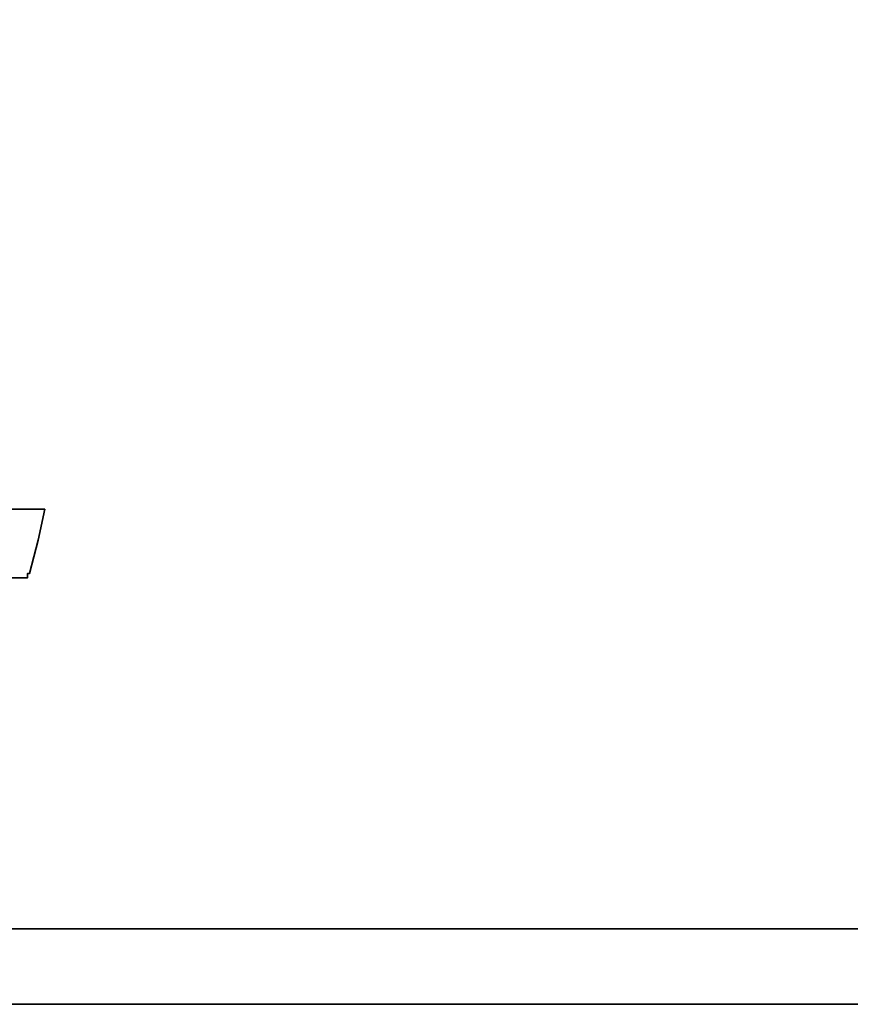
# Model space of a CAD drawing. Header units: millimetres. Extents: x -115 to 753, y -125 to 121.
# Tile 80 of 96: x 480.68 to 482.23, y 3.68 to 5.52. Entities that reach past the tile are written whole.
import ezdxf

# ---------------------------------------------------------------- set-up
doc = ezdxf.new("R2010")
doc.units = ezdxf.units.MM
doc.layers.add('DIM', color=4, linetype='Continuous')
doc.layers.add('layer 1', color=7, linetype='Continuous')

# ---------------------------------------------------------------- blocks, each defined once
blk = doc.blocks.new('TBI MOTION logo(完整正式版)')
at = {"layer": 'layer 1', "color": 22, "lineweight": 35}
for points, knots in [([(-40.59125, -7.943749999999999), (-40.59125, -7.943749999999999), (-40.97375, -7.943749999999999), (-40.97375, -7.943749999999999), (-40.97375, -7.943749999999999), (-40.97375, -7.943749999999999), (-41.38125, -7.943749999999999), (-41.38125, -7.943749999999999), (-41.38125, -7.943749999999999), (-41.38125, -7.943749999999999), (-41.54874999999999, -7.943749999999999), (-41.54874999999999, -7.943749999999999), (-41.54874999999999, -7.943749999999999), (-41.54874999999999, -7.943749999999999), (-41.59875, -7.943749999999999), (-41.59875, -7.943749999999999), (-41.59875, -7.943749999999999), (-41.59875, -7.943749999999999), (-41.88374999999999, -7.943749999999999), (-41.88374999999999, -7.943749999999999), (-41.88374999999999, -7.943749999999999), (-41.88374999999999, -7.943749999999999), (-41.90875, -7.91875), (-41.90875, -7.91875), (-41.90875, -7.91875), (-41.90875, -7.91875), (-42.19875, -7.871249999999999), (-42.19875, -7.871249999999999), (-42.19875, -7.871249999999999), (-42.19875, -7.871249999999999), (-42.43875, -7.82375), (-42.43875, -7.82375), (-42.43875, -7.82375), (-42.43875, -7.82375), (-42.45875, -7.82375), (-42.45875, -7.82375), (-42.45875, -7.82375), (-42.45875, -7.82375), (-42.48624999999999, -7.82375), (-42.48624999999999, -7.82375), (-42.48624999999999, -7.82375), (-42.48624999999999, -7.82375), (-42.67625, -7.723749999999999), (-42.67625, -7.723749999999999), (-42.67625, -7.723749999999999), (-42.67625, -7.723749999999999), (-42.70125, -7.70375), (-42.70125, -7.70375), (-42.70125, -7.70375), (-42.70125, -7.70375), (-42.72375, -7.678749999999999), (-42.72375, -7.678749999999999), (-42.72375, -7.678749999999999), (-42.72375, -7.678749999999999), (-42.86875, -7.488749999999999), (-42.86875, -7.488749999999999), (-42.86875, -7.488749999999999), (-42.86875, -7.488749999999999), (-42.89374999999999, -7.438749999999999), (-42.89374999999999, -7.438749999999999), (-42.89374999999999, -7.438749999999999), (-42.89374999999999, -7.438749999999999), (-42.91875, -7.388749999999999), (-42.91875, -7.388749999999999), (-42.91875, -7.388749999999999), (-42.91875, -7.388749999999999), (-42.93874999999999, -7.12875), (-42.93874999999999, -7.12875), (-42.93874999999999, -7.12875), (-42.93874999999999, -7.12875), (-42.96375, -7.103749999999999), (-42.96375, -7.103749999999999), (-42.96375, -7.103749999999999), (-42.96375, -7.103749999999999), (-42.96375, -7.053749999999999), (-42.96375, -7.053749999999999), (-42.96375, -7.053749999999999), (-42.96375, -7.053749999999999), (-42.96375, -7.00875), (-42.96375, -7.00875), (-42.96375, -7.00875), (-42.96375, -7.00875), (-42.91875, -6.69625), (-42.91875, -6.69625), (-42.91875, -6.69625), (-42.91875, -6.69625), (-42.91875, -6.62375), (-42.91875, -6.62375), (-42.91875, -6.62375), (-42.91875, -6.62375), (-42.91875, -6.59625), (-42.91875, -6.59625), (-42.91875, -6.59625), (-42.91875, -6.59625), (-42.91875, -6.57375), (-42.91875, -6.57375), (-42.91875, -6.57375), (-42.91875, -6.57375), (-42.91875, -6.528749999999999), (-42.91875, -6.528749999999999), (-42.91875, -6.528749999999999), (-42.91875, -6.528749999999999), (-42.89374999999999, -6.50375), (-42.89374999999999, -6.50375), (-42.89374999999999, -6.50375), (-42.89374999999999, -6.50375), (-42.84374999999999, -6.38375), (-42.84374999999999, -6.38375), (-42.84374999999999, -6.38375), (-42.84374999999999, -6.38375), (-42.84374999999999, -6.358749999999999), (-42.84374999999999, -6.358749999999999), (-42.84374999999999, -6.358749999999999), (-42.84374999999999, -6.358749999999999), (-42.74625, -6.143749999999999), (-42.74625, -6.143749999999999), (-42.74625, -6.143749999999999), (-42.74625, -6.143749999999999), (-42.70125, -5.853749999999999), (-42.70125, -5.853749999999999), (-42.70125, -5.853749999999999), (-42.70125, -5.853749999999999), (-42.60374999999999, -5.47125), (-42.60374999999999, -5.47125), (-42.60374999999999, -5.47125), (-42.60374999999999, -5.47125), (-42.60374999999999, -5.44875), (-42.60374999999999, -5.44875), (-42.60374999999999, -5.44875), (-42.60374999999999, -5.44875), (-42.38875, -4.678749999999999), (-42.38875, -4.678749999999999), (-42.38875, -4.678749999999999), (-42.38875, -4.678749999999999), (-42.36375, -4.653749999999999), (-42.36375, -4.653749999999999), (-42.36375, -4.653749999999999), (-42.36375, -4.653749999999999), (-42.12375, -3.69625), (-42.12375, -3.69625), (-42.12375, -3.69625), (-42.12375, -3.69625), (-42.12375, -3.67374), (-42.12375, -3.67374), (-42.12375, -3.67374), (-42.12375, -3.67374), (-41.78875, -2.593739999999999), (-41.78875, -2.593739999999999), (-41.78875, -2.593739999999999), (-41.78875, -2.593739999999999), (-41.18875, -0.19375), (-41.18875, -0.19375), (-41.18875, -0.19375), (-41.18875, -0.19375), (-40.54375, 2.20624), (-40.54375, 2.20624), (-40.54375, 2.20624), (-40.54375, 2.20624), (-40.25374999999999, 3.308749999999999), (-40.25374999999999, 3.308749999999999), (-40.25374999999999, 3.308749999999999), (-40.25374999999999, 3.308749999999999), (-39.98875, 4.27125), (-39.98875, 4.27125), (-39.98875, 4.27125), (-39.98875, 4.27125), (-39.77375, 5.131249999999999), (-39.77375, 5.131249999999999), (-39.77375, 5.131249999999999), (-39.77375, 5.131249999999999), (-39.67875, 5.47125), (-39.67875, 5.47125), (-39.67875, 5.47125), (-39.67875, 5.47125), (-39.60375, 5.756249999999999), (-39.60375, 5.756249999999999), (-39.60375, 5.756249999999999), (-39.60375, 5.756249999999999), (-39.60375, 5.78125), (-39.60375, 5.78125), (-39.60375, 5.78125), (-39.60375, 5.78125), (-39.50875, 5.97125), (-39.50875, 5.97125), (-39.50875, 5.97125), (-39.50875, 5.97125), (-39.50875, 6.138749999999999), (-39.50875, 6.138749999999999), (-39.50875, 6.138749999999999), (-39.50875, 6.138749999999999), (-39.48625, 6.166249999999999), (-39.48625, 6.166249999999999), (-39.48625, 6.166249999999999), (-39.48625, 6.166249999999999), (-39.46125, 6.286249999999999), (-39.46125, 6.286249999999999), (-39.46125, 6.286249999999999), (-39.46125, 6.286249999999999), (-39.46125, 6.426249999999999), (-39.46125, 6.426249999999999), (-39.46125, 6.426249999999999), (-39.46125, 6.426249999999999), (-39.41375, 6.426249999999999), (-39.41375, 6.426249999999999), (-39.41375, 6.426249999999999), (-39.41375, 6.426249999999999), (-39.29375, 6.69125), (-39.29375, 6.69125), (-39.29375, 6.69125), (-39.29375, 6.69125), (-39.26875, 6.741249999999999), (-39.26875, 6.741249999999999), (-39.26875, 6.741249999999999), (-39.26875, 6.741249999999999), (-39.24375, 6.76625), (-39.24375, 6.76625), (-39.24375, 6.76625), (-39.24375, 6.76625), (-38.98375, 7.006239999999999), (-38.98375, 7.006239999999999), (-38.98375, 7.006239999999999), (-38.98375, 7.006239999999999), (-38.95625, 7.026239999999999), (-38.95625, 7.026239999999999), (-38.95625, 7.026239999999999), (-38.95625, 7.026239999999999), (-38.78875, 7.126239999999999), (-38.78875, 7.126239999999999), (-38.78875, 7.126239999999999), (-38.78875, 7.126239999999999), (-38.76375, 7.126239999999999), (-38.76375, 7.126239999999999), (-38.76375, 7.126239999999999), (-38.76375, 7.126239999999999), (-38.74375, 7.126239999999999), (-38.74375, 7.126239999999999), (-38.74375, 7.126239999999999), (-38.74375, 7.126239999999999), (-38.52875, 7.171249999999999), (-38.52875, 7.171249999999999), (-38.52875, 7.171249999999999), (-38.52875, 7.171249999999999), (-38.52875, 7.196239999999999), (-38.52875, 7.196239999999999), (-38.52875, 7.196239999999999), (-38.52875, 7.196239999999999), (-38.50375, 7.196239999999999), (-38.50375, 7.196239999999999), (-38.50375, 7.196239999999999), (-38.50375, 7.196239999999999), (-38.26125, 7.21875), (-38.26125, 7.21875), (-38.26125, 7.21875), (-38.26125, 7.21875), (-38.23875000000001, 7.246239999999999), (-38.23875000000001, 7.246239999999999), (-38.23875000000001, 7.246239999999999), (-38.23875000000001, 7.246239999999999), (-38.21625, 7.246239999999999), (-38.21625, 7.246239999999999), (-38.21625, 7.246239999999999), (-38.21625, 7.246239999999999), (-38.18875, 7.246239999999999), (-38.18875, 7.246239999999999), (-38.18875, 7.246239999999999), (-38.18875, 7.246239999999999), (-37.90375, 7.246239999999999), (-37.90375, 7.246239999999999), (-37.90375, 7.246239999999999), (-37.90375, 7.246239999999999), (-37.85375, 7.246239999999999), (-37.85375, 7.246239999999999), (-37.85375, 7.246239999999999), (-37.85375, 7.246239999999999), (-37.75875, 7.246239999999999), (-37.75875, 7.246239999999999), (-37.75875, 7.246239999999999), (-37.75875, 7.246239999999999), (-37.42375, 7.246239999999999), (-37.42375, 7.246239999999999), (-37.42375, 7.246239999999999), (-37.42375, 7.246239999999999), (-37.08875, 7.246239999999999), (-37.08875, 7.246239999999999), (-37.08875, 7.246239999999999), (-37.08875, 7.246239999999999), (-37.06375, 7.246239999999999), (-37.06375, 7.246239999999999), (-37.06375, 7.246239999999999), (-37.06375, 7.246239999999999), (-37.06375, 7.266239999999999), (-37.06375, 7.266239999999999), (-37.06375, 7.266239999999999), (-37.06375, 7.266239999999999), (-37.03875, 7.291249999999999), (-37.03875, 7.291249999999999), (-37.03875, 7.291249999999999), (-37.03875, 7.291249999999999), (-37.03875, 7.31625), (-37.03875, 7.31625), (-37.03875, 7.31625), (-37.03875, 7.31625), (-36.94125, 7.676249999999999), (-36.94125, 7.676249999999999), (-36.94125, 7.676249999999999), (-36.94125, 7.676249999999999), (-36.86875, 7.98625), (-36.86875, 7.98625), (-36.86875, 7.98625), (-36.86875, 7.98625), (-36.98875000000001, 7.98625), (-36.98875000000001, 7.98625), (-36.98875000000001, 7.98625), (-36.98875000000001, 7.98625), (-37.42375, 7.98625), (-37.42375, 7.98625), (-37.42375, 7.98625), (-37.42375, 7.98625), (-37.94875, 7.98625), (-37.94875, 7.98625), (-37.94875, 7.98625), (-37.94875, 7.98625), (-38.57375, 7.98625), (-38.57375, 7.98625), (-38.57375, 7.98625), (-38.57375, 7.98625), (-39.29375, 7.98625), (-39.29375, 7.98625), (-39.29375, 7.98625), (-39.29375, 7.98625), (-40.82875, 7.98625), (-40.82875, 7.98625), (-40.82875, 7.98625), (-40.82875, 7.98625), (-42.36375, 7.98625), (-42.36375, 7.98625), (-42.36375, 7.98625), (-42.36375, 7.98625), (-43.08375, 7.98625), (-43.08375, 7.98625), (-43.08375, 7.98625), (-43.08375, 7.98625), (-43.70875, 7.98625), (-43.70875, 7.98625), (-43.70875, 7.98625), (-43.70875, 7.98625), (-44.23375, 7.98625), (-44.23375, 7.98625), (-44.23375, 7.98625), (-44.23375, 7.98625), (-44.66875, 7.98625), (-44.66875, 7.98625), (-44.66875, 7.98625), (-44.66875, 7.98625), (-44.88375, 7.98625), (-44.88375, 7.98625), (-44.88375, 7.98625), (-44.88375, 7.98625), (-44.90874999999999, 7.94125), (-44.90874999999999, 7.94125), (-44.90874999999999, 7.94125), (-44.90874999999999, 7.94125), (-44.90874999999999, 7.916249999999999), (-44.90874999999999, 7.916249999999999), (-44.90874999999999, 7.916249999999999), (-44.90874999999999, 7.916249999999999), (-45.00375, 7.55625), (-45.00375, 7.55625), (-45.00375, 7.55625), (-45.00375, 7.55625), (-45.05374999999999, 7.246239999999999), (-45.05374999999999, 7.246239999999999), (-45.05374999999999, 7.246239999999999), (-45.05374999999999, 7.246239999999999), (-44.61875, 7.246239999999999), (-44.61875, 7.246239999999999), (-44.61875, 7.246239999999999), (-44.61875, 7.246239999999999), (-44.11375, 7.246239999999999), (-44.11375, 7.246239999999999), (-44.11375, 7.246239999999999), (-44.11375, 7.246239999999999), (-43.99375, 7.246239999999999), (-43.99375, 7.246239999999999), (-43.99375, 7.246239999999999), (-43.99375, 7.246239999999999), (-43.94625, 7.246239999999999), (-43.94625, 7.246239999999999), (-43.94625, 7.246239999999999), (-43.94625, 7.246239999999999), (-43.92374, 7.246239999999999), (-43.92374, 7.246239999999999), (-43.92374, 7.246239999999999), (-43.92374, 7.246239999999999), (-43.65874999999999, 7.246239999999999), (-43.65874999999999, 7.246239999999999), (-43.65874999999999, 7.246239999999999), (-43.65874999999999, 7.246239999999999), (-43.63875, 7.21875), (-43.63875, 7.21875), (-43.63875, 7.21875), (-43.63875, 7.21875), (-43.46874999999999, 7.196239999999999), (-43.46874999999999, 7.196239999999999), (-43.46874999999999, 7.196239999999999), (-43.46874999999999, 7.196239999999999), (-43.39875, 7.196239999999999), (-43.39875, 7.196239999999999), (-43.39875, 7.196239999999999), (-43.39875, 7.196239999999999), (-43.37125, 7.171249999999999), (-43.37125, 7.171249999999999), (-43.37125, 7.171249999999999), (-43.37125, 7.171249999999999), (-43.34875, 7.171249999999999), (-43.34875, 7.171249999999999), (-43.34875, 7.171249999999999), (-43.34875, 7.171249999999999), (-43.20375, 7.126239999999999), (-43.20375, 7.126239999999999), (-43.20375, 7.126239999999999), (-43.20375, 7.126239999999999), (-43.05875, 7.076239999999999), (-43.05875, 7.076239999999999), (-43.05875, 7.076239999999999), (-43.05875, 7.076239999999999), (-43.01375, 7.076239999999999), (-43.01375, 7.076239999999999), (-43.01375, 7.076239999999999), (-43.01375, 7.076239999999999), (-42.98875, 7.026239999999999), (-42.98875, 7.026239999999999), (-42.98875, 7.026239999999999), (-42.98875, 7.026239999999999), (-42.79874999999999, 6.86125), (-42.79874999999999, 6.86125), (-42.79874999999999, 6.86125), (-42.79874999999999, 6.86125), (-42.77375, 6.81125), (-42.77375, 6.81125), (-42.77375, 6.81125), (-42.77375, 6.81125), (-42.74625, 6.76625), (-42.74625, 6.76625), (-42.74625, 6.76625), (-42.74625, 6.76625), (-42.72375, 6.47625), (-42.72375, 6.47625), (-42.72375, 6.47625), (-42.72375, 6.47625), (-42.70125, 6.45124), (-42.70125, 6.45124), (-42.70125, 6.45124), (-42.70125, 6.45124), (-42.70125, 6.426249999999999), (-42.70125, 6.426249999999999), (-42.70125, 6.426249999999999), (-42.70125, 6.426249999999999), (-42.72375, 6.40625), (-42.72375, 6.40625), (-42.72375, 6.40625), (-42.72375, 6.40625), (-42.74625, 5.97125), (-42.74625, 5.97125), (-42.74625, 5.97125), (-42.74625, 5.97125), (-42.74625, 5.94625), (-42.74625, 5.94625), (-42.74625, 5.94625), (-42.74625, 5.94625), (-42.74625, 5.926249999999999), (-42.74625, 5.926249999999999), (-42.74625, 5.926249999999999), (-42.74625, 5.926249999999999), (-42.77375, 5.876249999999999), (-42.77375, 5.876249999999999), (-42.77375, 5.876249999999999), (-42.77375, 5.876249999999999), (-42.81875, 5.80625), (-42.81875, 5.80625), (-42.81875, 5.80625), (-42.81875, 5.80625), (-42.86875, 5.63625), (-42.86875, 5.63625), (-42.86875, 5.63625), (-42.86875, 5.63625), (-42.91875, 5.39625), (-42.91875, 5.39625), (-42.91875, 5.39625), (-42.91875, 5.39625), (-42.91875, 5.37124), (-42.91875, 5.37124), (-42.91875, 5.37124), (-42.91875, 5.37124), (-43.01375, 5.10874), (-43.01375, 5.10874), (-43.01375, 5.10874), (-43.01375, 5.10874), (-43.10875, 4.771239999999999), (-43.10875, 4.771239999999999), (-43.10875, 4.771239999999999), (-43.10875, 4.771239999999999), (-43.29875, 3.956249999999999), (-43.29875, 3.956249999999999), (-43.29875, 3.956249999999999), (-43.29875, 3.956249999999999), (-43.58875, 2.951249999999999), (-43.58875, 2.951249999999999), (-43.58875, 2.951249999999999), (-43.58875, 2.951249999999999), (-43.87375, 1.87125), (-43.87375, 1.87125), (-43.87375, 1.87125), (-43.87375, 1.87125), (-44.52625, -0.50374), (-44.52625, -0.50374), (-44.52625, -0.50374), (-44.52625, -0.50374), (-45.14874999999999, -2.853749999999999), (-45.14874999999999, -2.853749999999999), (-45.14874999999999, -2.853749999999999), (-45.14874999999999, -2.853749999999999), (-45.43375, -3.95875), (-45.43375, -3.95875), (-45.43375, -3.95875), (-45.43375, -3.95875), (-45.69874999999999, -4.96875), (-45.69874999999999, -4.96875), (-45.69874999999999, -4.96875), (-45.69874999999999, -4.96875), (-45.91375, -5.78375), (-45.91375, -5.78375), (-45.91375, -5.78375), (-45.91375, -5.78375), (-46.01374999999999, -6.11875), (-46.01374999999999, -6.11875), (-46.01374999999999, -6.11875), (-46.01374999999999, -6.11875), (-46.01374999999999, -6.143749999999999), (-46.01374999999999, -6.143749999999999), (-46.01374999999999, -6.143749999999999), (-46.01374999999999, -6.143749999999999), (-46.10875, -6.40875), (-46.10875, -6.40875), (-46.10875, -6.40875), (-46.10875, -6.40875), (-46.15375, -6.648749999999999), (-46.15375, -6.648749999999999), (-46.15375, -6.648749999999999), (-46.15375, -6.648749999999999), (-46.20375, -6.83875), (-46.20375, -6.83875), (-46.20375, -6.83875), (-46.20375, -6.83875), (-46.22874999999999, -6.933749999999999), (-46.22874999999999, -6.933749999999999), (-46.22874999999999, -6.933749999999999), (-46.22874999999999, -6.933749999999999), (-46.22874999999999, -7.07875), (-46.22874999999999, -7.07875), (-46.22874999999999, -7.07875), (-46.22874999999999, -7.07875), (-46.27374999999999, -7.07875), (-46.27374999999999, -7.07875), (-46.27374999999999, -7.07875), (-46.27374999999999, -7.07875), (-46.39375, -7.34375), (-46.39375, -7.34375), (-46.39375, -7.34375), (-46.39375, -7.34375), (-46.39375, -7.36875), (-46.39375, -7.36875), (-46.39375, -7.36875), (-46.39375, -7.36875), (-46.42125, -7.388749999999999), (-46.42125, -7.388749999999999), (-46.42125, -7.388749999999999), (-46.42125, -7.388749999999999), (-46.68375, -7.678749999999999), (-46.68375, -7.678749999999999), (-46.68375, -7.678749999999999), (-46.68375, -7.678749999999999), (-46.70875, -7.70375), (-46.70875, -7.70375), (-46.70875, -7.70375), (-46.70875, -7.70375), (-46.75374999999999, -7.723749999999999), (-46.75374999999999, -7.723749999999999), (-46.75374999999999, -7.723749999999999), (-46.75374999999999, -7.723749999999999), (-47.08874999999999, -7.871249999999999), (-47.08874999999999, -7.871249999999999), (-47.08874999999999, -7.871249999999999), (-47.08874999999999, -7.871249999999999), (-47.11625, -7.871249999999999), (-47.11625, -7.871249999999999), (-47.11625, -7.871249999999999), (-47.11625, -7.871249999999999), (-47.13875, -7.893749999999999), (-47.13875, -7.893749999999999), (-47.13875, -7.893749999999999), (-47.13875, -7.893749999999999), (-47.56874999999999, -7.91875), (-47.56874999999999, -7.91875), (-47.56874999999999, -7.91875), (-47.56874999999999, -7.91875), (-47.59624999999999, -7.943749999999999), (-47.59624999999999, -7.943749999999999), (-47.59624999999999, -7.943749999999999), (-47.59624999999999, -7.943749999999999), (-47.64375, -7.943749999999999), (-47.64375, -7.943749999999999), (-47.64375, -7.943749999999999), (-47.64375, -7.943749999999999), (-47.73625, -7.943749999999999), (-47.73625, -7.943749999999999), (-47.73625, -7.943749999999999), (-47.73625, -7.943749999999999), (-48.07375, -7.943749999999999), (-48.07375, -7.943749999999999), (-48.07375, -7.943749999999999), (-48.07375, -7.943749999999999), (-48.36125, -7.943749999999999), (-48.36125, -7.943749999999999), (-48.36125, -7.943749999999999), (-48.36125, -7.943749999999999), (-48.36125, -7.966249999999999), (-48.36125, -7.966249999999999), (-48.36125, -7.966249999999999), (-48.36125, -7.966249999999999), (-48.36125, -7.991249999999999), (-48.36125, -7.991249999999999), (-48.36125, -7.991249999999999), (-48.36125, -7.991249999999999), (-48.38875, -8.013749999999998), (-48.38875, -8.013749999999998), (-48.38875, -8.013749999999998), (-48.38875, -8.013749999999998), (-48.50875, -8.34875), (-48.50875, -8.34875), (-48.50875, -8.34875), (-48.50875, -8.34875), (-48.55375, -8.68625), (-48.55375, -8.68625), (-48.55375, -8.68625), (-48.55375, -8.68625), (-48.45875, -8.68625), (-48.45875, -8.68625), (-48.45875, -8.68625), (-48.45875, -8.68625), (-48.07375, -8.68625), (-48.07375, -8.68625), (-48.07375, -8.68625), (-48.07375, -8.68625), (-47.52374999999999, -8.68625), (-47.52374999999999, -8.68625), (-47.52374999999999, -8.68625), (-47.52374999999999, -8.68625), (-46.92375, -8.68625), (-46.92375, -8.68625), (-46.92375, -8.68625), (-46.92375, -8.68625), (-46.25375, -8.68625), (-46.25375, -8.68625), (-46.25375, -8.68625), (-46.25375, -8.68625), (-46.20375, -8.68625), (-46.20375, -8.68625), (-46.20375, -8.68625), (-46.20375, -8.68625), (-44.71375, -8.68625), (-44.71375, -8.68625), (-44.71375, -8.68625), (-44.71375, -8.68625), (-43.22874999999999, -8.68625), (-43.22874999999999, -8.68625), (-43.22874999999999, -8.68625), (-43.22874999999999, -8.68625), (-42.55875, -8.68625), (-42.55875, -8.68625), (-42.55875, -8.68625), (-42.55875, -8.68625), (-42.50874999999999, -8.68625), (-42.50874999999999, -8.68625), (-42.50874999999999, -8.68625), (-42.50874999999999, -8.68625), (-41.93375, -8.68625), (-41.93375, -8.68625), (-41.93375, -8.68625), (-41.93375, -8.68625), (-41.38125, -8.68625), (-41.38125, -8.68625), (-41.38125, -8.68625), (-41.38125, -8.68625), (-40.97375, -8.68625), (-40.97375, -8.68625), (-40.97375, -8.68625), (-40.97375, -8.68625), (-40.78125, -8.68625), (-40.78125, -8.68625), (-40.78125, -8.68625), (-40.78125, -8.68625), (-40.78125, -8.638749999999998), (-40.78125, -8.638749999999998), (-40.78125, -8.638749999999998), (-40.78125, -8.638749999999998), (-40.75874999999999, -8.638749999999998), (-40.75874999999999, -8.638749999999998), (-40.75874999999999, -8.638749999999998), (-40.75874999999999, -8.638749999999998), (-40.66374999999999, -8.27875), (-40.66374999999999, -8.27875), (-40.66374999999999, -8.27875), (-40.66374999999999, -8.27875), (-40.59125, -7.943749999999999), (-40.59125, -7.943749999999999)], [0, 0, 0, 0, 0.0055865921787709, 0.0055865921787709, 0.0055865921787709, 0.0055865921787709, 0.0111731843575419, 0.0111731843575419, 0.0111731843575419, 0.0111731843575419, 0.0167597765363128, 0.0167597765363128, 0.0167597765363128, 0.0167597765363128, 0.0223463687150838, 0.0223463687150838, 0.0223463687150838, 0.0223463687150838, 0.0279329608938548, 0.0279329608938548, 0.0279329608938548, 0.0279329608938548, 0.0335195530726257, 0.0335195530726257, 0.0335195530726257, 0.0335195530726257, 0.0391061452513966, 0.0391061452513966, 0.0391061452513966, 0.0391061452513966, 0.0446927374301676, 0.0446927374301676, 0.0446927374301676, 0.0446927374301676, 0.0502793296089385, 0.0502793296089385, 0.0502793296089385, 0.0502793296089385, 0.0558659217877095, 0.0558659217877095, 0.0558659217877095, 0.0558659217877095, 0.0614525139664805, 0.0614525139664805, 0.0614525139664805, 0.0614525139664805, 0.0670391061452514, 0.0670391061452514, 0.0670391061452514, 0.0670391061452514, 0.0726256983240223, 0.0726256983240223, 0.0726256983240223, 0.0726256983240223, 0.0782122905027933, 0.0782122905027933, 0.0782122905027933, 0.0782122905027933, 0.0837988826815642, 0.0837988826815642, 0.0837988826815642, 0.0837988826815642, 0.0893854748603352, 0.0893854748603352, 0.0893854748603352, 0.0893854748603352, 0.0949720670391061, 0.0949720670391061, 0.0949720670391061, 0.0949720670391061, 0.1005586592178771, 0.1005586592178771, 0.1005586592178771, 0.1005586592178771, 0.106145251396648, 0.106145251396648, 0.106145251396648, 0.106145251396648, 0.1117318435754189, 0.1117318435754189, 0.1117318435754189, 0.1117318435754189, 0.1173184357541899, 0.1173184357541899, 0.1173184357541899, 0.1173184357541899, 0.1229050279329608, 0.1229050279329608, 0.1229050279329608, 0.1229050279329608, 0.1284916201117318, 0.1284916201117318, 0.1284916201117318, 0.1284916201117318, 0.1340782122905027, 0.1340782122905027, 0.1340782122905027, 0.1340782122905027, 0.1396648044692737, 0.1396648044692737, 0.1396648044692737, 0.1396648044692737, 0.1452513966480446, 0.1452513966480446, 0.1452513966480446, 0.1452513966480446, 0.1508379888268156, 0.1508379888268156, 0.1508379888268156, 0.1508379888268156, 0.1564245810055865, 0.1564245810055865, 0.1564245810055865, 0.1564245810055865, 0.1620111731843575, 0.1620111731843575, 0.1620111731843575, 0.1620111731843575, 0.1675977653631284, 0.1675977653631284, 0.1675977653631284, 0.1675977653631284, 0.1731843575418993, 0.1731843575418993, 0.1731843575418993, 0.1731843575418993, 0.1787709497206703, 0.1787709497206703, 0.1787709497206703, 0.1787709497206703, 0.1843575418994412, 0.1843575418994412, 0.1843575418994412, 0.1843575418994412, 0.1899441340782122, 0.1899441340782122, 0.1899441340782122, 0.1899441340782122, 0.1955307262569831, 0.1955307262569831, 0.1955307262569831, 0.1955307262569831, 0.2011173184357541, 0.2011173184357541, 0.2011173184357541, 0.2011173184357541, 0.206703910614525, 0.206703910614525, 0.206703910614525, 0.206703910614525, 0.2122905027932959, 0.2122905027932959, 0.2122905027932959, 0.2122905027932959, 0.2178770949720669, 0.2178770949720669, 0.2178770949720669, 0.2178770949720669, 0.2234636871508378, 0.2234636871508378, 0.2234636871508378, 0.2234636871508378, 0.2290502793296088, 0.2290502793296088, 0.2290502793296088, 0.2290502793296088, 0.2346368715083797, 0.2346368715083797, 0.2346368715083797, 0.2346368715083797, 0.2402234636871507, 0.2402234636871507, 0.2402234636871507, 0.2402234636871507, 0.2458100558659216, 0.2458100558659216, 0.2458100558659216, 0.2458100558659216, 0.2513966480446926, 0.2513966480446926, 0.2513966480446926, 0.2513966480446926, 0.2569832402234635, 0.2569832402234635, 0.2569832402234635, 0.2569832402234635, 0.2625698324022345, 0.2625698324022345, 0.2625698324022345, 0.2625698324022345, 0.2681564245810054, 0.2681564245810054, 0.2681564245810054, 0.2681564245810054, 0.2737430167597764, 0.2737430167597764, 0.2737430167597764, 0.2737430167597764, 0.2793296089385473, 0.2793296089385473, 0.2793296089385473, 0.2793296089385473, 0.2849162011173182, 0.2849162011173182, 0.2849162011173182, 0.2849162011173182, 0.2905027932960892, 0.2905027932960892, 0.2905027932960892, 0.2905027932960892, 0.2960893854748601, 0.2960893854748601, 0.2960893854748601, 0.2960893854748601, 0.3016759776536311, 0.3016759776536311, 0.3016759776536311, 0.3016759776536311, 0.3072625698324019, 0.3072625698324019, 0.3072625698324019, 0.3072625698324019, 0.312849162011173, 0.312849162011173, 0.312849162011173, 0.312849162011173, 0.3184357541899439, 0.3184357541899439, 0.3184357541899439, 0.3184357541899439, 0.3240223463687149, 0.3240223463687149, 0.3240223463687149, 0.3240223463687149, 0.3296089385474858, 0.3296089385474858, 0.3296089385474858, 0.3296089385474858, 0.3351955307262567, 0.3351955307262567, 0.3351955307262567, 0.3351955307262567, 0.3407821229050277, 0.3407821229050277, 0.3407821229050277, 0.3407821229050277, 0.3463687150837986, 0.3463687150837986, 0.3463687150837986, 0.3463687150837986, 0.3519553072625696, 0.3519553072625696, 0.3519553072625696, 0.3519553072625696, 0.3575418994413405, 0.3575418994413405, 0.3575418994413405, 0.3575418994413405, 0.3631284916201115, 0.3631284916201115, 0.3631284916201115, 0.3631284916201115, 0.3687150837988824, 0.3687150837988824, 0.3687150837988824, 0.3687150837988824, 0.3743016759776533, 0.3743016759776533, 0.3743016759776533, 0.3743016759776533, 0.3798882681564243, 0.3798882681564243, 0.3798882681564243, 0.3798882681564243, 0.3854748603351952, 0.3854748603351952, 0.3854748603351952, 0.3854748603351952, 0.3910614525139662, 0.3910614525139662, 0.3910614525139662, 0.3910614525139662, 0.3966480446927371, 0.3966480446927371, 0.3966480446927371, 0.3966480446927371, 0.4022346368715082, 0.4022346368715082, 0.4022346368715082, 0.4022346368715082, 0.407821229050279, 0.407821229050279, 0.407821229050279, 0.407821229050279, 0.4134078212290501, 0.4134078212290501, 0.4134078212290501, 0.4134078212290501, 0.4189944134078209, 0.4189944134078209, 0.4189944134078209, 0.4189944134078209, 0.4245810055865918, 0.4245810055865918, 0.4245810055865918, 0.4245810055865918, 0.4301675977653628, 0.4301675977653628, 0.4301675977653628, 0.4301675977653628, 0.4357541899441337, 0.4357541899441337, 0.4357541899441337, 0.4357541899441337, 0.4413407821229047, 0.4413407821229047, 0.4413407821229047, 0.4413407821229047, 0.4469273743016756, 0.4469273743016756, 0.4469273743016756, 0.4469273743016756, 0.4525139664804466, 0.4525139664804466, 0.4525139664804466, 0.4525139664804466, 0.4581005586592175, 0.4581005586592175, 0.4581005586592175, 0.4581005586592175, 0.4636871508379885, 0.4636871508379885, 0.4636871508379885, 0.4636871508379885, 0.4692737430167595, 0.4692737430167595, 0.4692737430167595, 0.4692737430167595, 0.4748603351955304, 0.4748603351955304, 0.4748603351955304, 0.4748603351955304, 0.4804469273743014, 0.4804469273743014, 0.4804469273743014, 0.4804469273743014, 0.4860335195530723, 0.4860335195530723, 0.4860335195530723, 0.4860335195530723, 0.4916201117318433, 0.4916201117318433, 0.4916201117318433, 0.4916201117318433, 0.4972067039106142, 0.4972067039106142, 0.4972067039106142, 0.4972067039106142, 0.5027932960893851, 0.5027932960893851, 0.5027932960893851, 0.5027932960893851, 0.508379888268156, 0.508379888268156, 0.508379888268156, 0.508379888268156, 0.513966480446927, 0.513966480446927, 0.513966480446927, 0.513966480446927, 0.519553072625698, 0.519553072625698, 0.519553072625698, 0.519553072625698, 0.525139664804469, 0.525139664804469, 0.525139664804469, 0.525139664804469, 0.53072625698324, 0.53072625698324, 0.53072625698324, 0.53072625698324, 0.536312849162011, 0.536312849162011, 0.536312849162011, 0.536312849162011, 0.541899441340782, 0.541899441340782, 0.541899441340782, 0.541899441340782, 0.547486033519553, 0.547486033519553, 0.547486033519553, 0.547486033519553, 0.553072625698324, 0.553072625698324, 0.553072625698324, 0.553072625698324, 0.558659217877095, 0.558659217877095, 0.558659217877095, 0.558659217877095, 0.564245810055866, 0.564245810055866, 0.564245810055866, 0.564245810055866, 0.569832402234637, 0.569832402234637, 0.569832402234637, 0.569832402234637, 0.575418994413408, 0.575418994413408, 0.575418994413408, 0.575418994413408, 0.581005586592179, 0.581005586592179, 0.581005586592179, 0.581005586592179, 0.58659217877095, 0.58659217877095, 0.58659217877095, 0.58659217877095, 0.592178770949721, 0.592178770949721, 0.592178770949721, 0.592178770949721, 0.5977653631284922, 0.5977653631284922, 0.5977653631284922, 0.5977653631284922, 0.603351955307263, 0.603351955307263, 0.603351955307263, 0.603351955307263, 0.608938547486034, 0.608938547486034, 0.608938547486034, 0.608938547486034, 0.6145251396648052, 0.6145251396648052, 0.6145251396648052, 0.6145251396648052, 0.6201117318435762, 0.6201117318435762, 0.6201117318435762, 0.6201117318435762, 0.6256983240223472, 0.6256983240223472, 0.6256983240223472, 0.6256983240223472, 0.631284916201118, 0.631284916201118, 0.631284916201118, 0.631284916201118, 0.6368715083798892, 0.6368715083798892, 0.6368715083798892, 0.6368715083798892, 0.6424581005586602, 0.6424581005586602, 0.6424581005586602, 0.6424581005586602, 0.6480446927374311, 0.6480446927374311, 0.6480446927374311, 0.6480446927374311, 0.6536312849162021, 0.6536312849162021, 0.6536312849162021, 0.6536312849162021, 0.6592178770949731, 0.6592178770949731, 0.6592178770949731, 0.6592178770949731, 0.6648044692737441, 0.6648044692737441, 0.6648044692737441, 0.6648044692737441, 0.6703910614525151, 0.6703910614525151, 0.6703910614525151, 0.6703910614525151, 0.6759776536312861, 0.6759776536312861, 0.6759776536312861, 0.6759776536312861, 0.6815642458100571, 0.6815642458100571, 0.6815642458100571, 0.6815642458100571, 0.687150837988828, 0.687150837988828, 0.687150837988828, 0.687150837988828, 0.6927374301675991, 0.6927374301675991, 0.6927374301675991, 0.6927374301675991, 0.69832402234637, 0.69832402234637, 0.69832402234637, 0.69832402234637, 0.703910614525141, 0.703910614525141, 0.703910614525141, 0.703910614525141, 0.7094972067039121, 0.7094972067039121, 0.7094972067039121, 0.7094972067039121, 0.715083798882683, 0.715083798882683, 0.715083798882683, 0.715083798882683, 0.7206703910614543, 0.7206703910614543, 0.7206703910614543, 0.7206703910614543, 0.7262569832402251, 0.7262569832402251, 0.7262569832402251, 0.7262569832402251, 0.731843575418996, 0.731843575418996, 0.731843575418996, 0.731843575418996, 0.7374301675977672, 0.7374301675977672, 0.7374301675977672, 0.7374301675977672, 0.7430167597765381, 0.7430167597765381, 0.7430167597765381, 0.7430167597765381, 0.7486033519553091, 0.7486033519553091, 0.7486033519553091, 0.7486033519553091, 0.75418994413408, 0.75418994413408, 0.75418994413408, 0.75418994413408, 0.7597765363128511, 0.7597765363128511, 0.7597765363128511, 0.7597765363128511, 0.7653631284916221, 0.7653631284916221, 0.7653631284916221, 0.7653631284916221, 0.770949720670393, 0.770949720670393, 0.770949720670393, 0.770949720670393, 0.7765363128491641, 0.7765363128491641, 0.7765363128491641, 0.7765363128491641, 0.7821229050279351, 0.7821229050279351, 0.7821229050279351, 0.7821229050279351, 0.787709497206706, 0.787709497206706, 0.787709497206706, 0.787709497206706, 0.7932960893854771, 0.7932960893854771, 0.7932960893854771, 0.7932960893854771, 0.798882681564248, 0.798882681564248, 0.798882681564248, 0.798882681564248, 0.8044692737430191, 0.8044692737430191, 0.8044692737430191, 0.8044692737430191, 0.8100558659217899, 0.8100558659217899, 0.8100558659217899, 0.8100558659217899, 0.8156424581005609, 0.8156424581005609, 0.8156424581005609, 0.8156424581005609, 0.8212290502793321, 0.8212290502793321, 0.8212290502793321, 0.8212290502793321, 0.8268156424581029, 0.8268156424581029, 0.8268156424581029, 0.8268156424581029, 0.8324022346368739, 0.8324022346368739, 0.8324022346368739, 0.8324022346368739, 0.8379888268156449, 0.8379888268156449, 0.8379888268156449, 0.8379888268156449, 0.8435754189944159, 0.8435754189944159, 0.8435754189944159, 0.8435754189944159, 0.8491620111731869, 0.8491620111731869, 0.8491620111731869, 0.8491620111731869, 0.8547486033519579, 0.8547486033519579, 0.8547486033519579, 0.8547486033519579, 0.8603351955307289, 0.8603351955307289, 0.8603351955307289, 0.8603351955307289, 0.8659217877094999, 0.8659217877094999, 0.8659217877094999, 0.8659217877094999, 0.8715083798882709, 0.8715083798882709, 0.8715083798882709, 0.8715083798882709, 0.8770949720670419, 0.8770949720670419, 0.8770949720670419, 0.8770949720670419, 0.8826815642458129, 0.8826815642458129, 0.8826815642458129, 0.8826815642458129, 0.888268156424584, 0.888268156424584, 0.888268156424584, 0.888268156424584, 0.8938547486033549, 0.8938547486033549, 0.8938547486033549, 0.8938547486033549, 0.8994413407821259, 0.8994413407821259, 0.8994413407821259, 0.8994413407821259, 0.9050279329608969, 0.9050279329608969, 0.9050279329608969, 0.9050279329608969, 0.9106145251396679, 0.9106145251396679, 0.9106145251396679, 0.9106145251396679, 0.9162011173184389, 0.9162011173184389, 0.9162011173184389, 0.9162011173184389, 0.9217877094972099, 0.9217877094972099, 0.9217877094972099, 0.9217877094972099, 0.9273743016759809, 0.9273743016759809, 0.9273743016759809, 0.9273743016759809, 0.9329608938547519, 0.9329608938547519, 0.9329608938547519, 0.9329608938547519, 0.9385474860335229, 0.9385474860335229, 0.9385474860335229, 0.9385474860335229, 0.944134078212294, 0.944134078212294, 0.944134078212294, 0.944134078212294, 0.9497206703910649, 0.9497206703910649, 0.9497206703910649, 0.9497206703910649, 0.9553072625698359, 0.9553072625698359, 0.9553072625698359, 0.9553072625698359, 0.960893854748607, 0.960893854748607, 0.960893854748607, 0.960893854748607, 0.9664804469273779, 0.9664804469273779, 0.9664804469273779, 0.9664804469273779, 0.972067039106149, 0.972067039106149, 0.972067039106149, 0.972067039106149, 0.9776536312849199, 0.9776536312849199, 0.9776536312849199, 0.9776536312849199, 0.9832402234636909, 0.9832402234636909, 0.9832402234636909, 0.9832402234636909, 0.988826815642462, 0.988826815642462, 0.988826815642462, 0.988826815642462, 0.9944134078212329, 0.9944134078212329, 0.9944134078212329, 0.9944134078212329, 1, 1, 1, 1]), ([(75.90875, -9.47875), (75.90875, -9.47875), (75.90875, -12.28625), (75.90875, -12.28625), (75.90875, -12.28625), (75.90875, -12.28625), (75.90875, -12.47875), (75.90875, -12.47875), (75.90875, -12.47875), (75.90875, -12.47875), (75.71625, -12.47875), (75.71625, -12.47875), (75.71625, -12.47875), (75.71625, -12.47875), (-88.32874999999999, -12.47875), (-88.32874999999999, -12.47875), (-88.32874999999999, -12.47875), (-88.32874999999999, -12.47875), (-88.32874999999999, -13.29375), (-88.32874999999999, -13.29375), (-88.32874999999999, -13.29375), (-88.32874999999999, -13.29375), (82.89125, -13.29375), (82.89125, -13.29375), (82.89125, -13.29375), (82.89125, -13.29375), (75.90875, -9.47875), (75.90875, -9.47875)], [0, 0, 0, 0, 0.1428571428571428, 0.1428571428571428, 0.1428571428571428, 0.1428571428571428, 0.2857142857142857, 0.2857142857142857, 0.2857142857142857, 0.2857142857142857, 0.4285714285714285, 0.4285714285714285, 0.4285714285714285, 0.4285714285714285, 0.5714285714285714, 0.5714285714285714, 0.5714285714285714, 0.5714285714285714, 0.7142857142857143, 0.7142857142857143, 0.7142857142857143, 0.7142857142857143, 0.8571428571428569, 0.8571428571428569, 0.8571428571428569, 0.8571428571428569, 1, 1, 1, 1])]:
    blk.add_open_spline(points, degree=3, knots=knots, dxfattribs=at)

msp = doc.modelspace()

# ---------------------------------------------------------------- block references
at = {"layer": 'DIM', "xscale": 0.1729727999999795, "yscale": 0.1729727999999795, "zscale": 0.1729727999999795}
msp.add_blockref('TBI MOTION logo(完整正式版)', (487.7485377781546, 5.97700432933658), dxfattribs=at)

doc.saveas('drawing.dxf')
